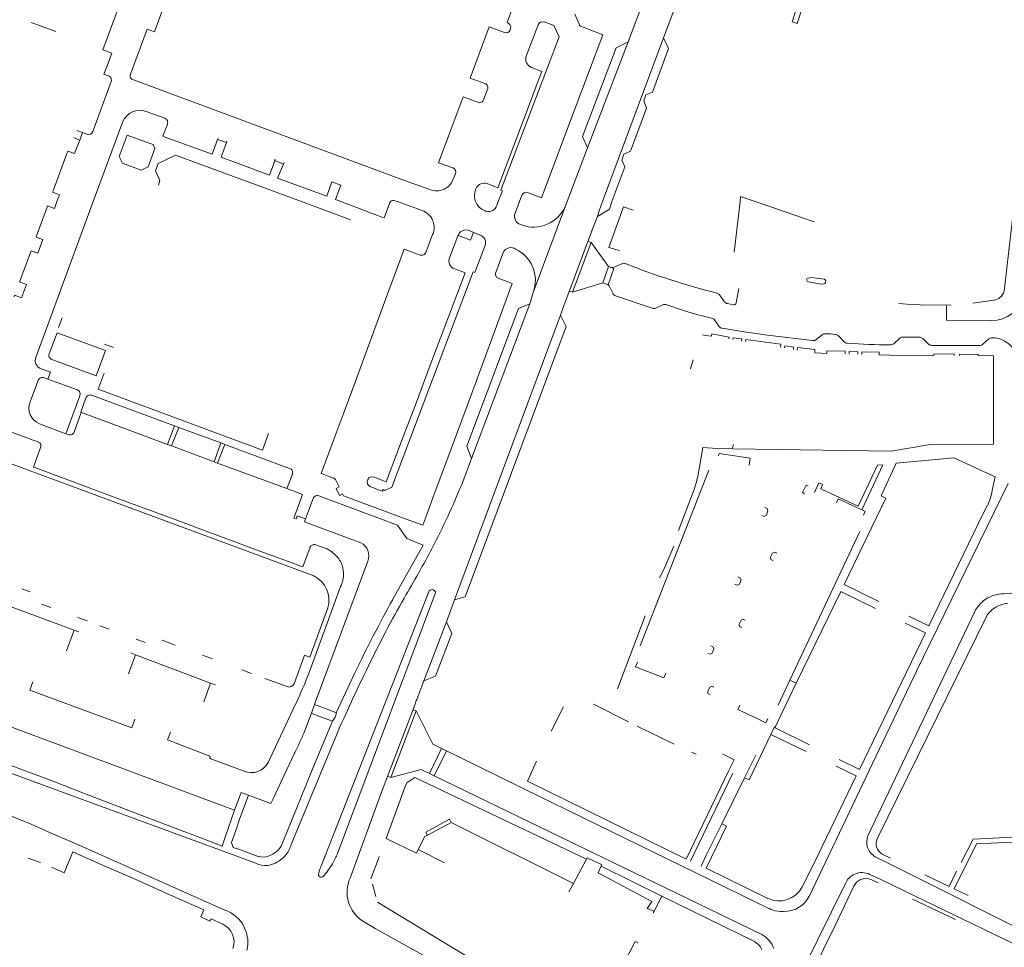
# Model space of a CAD drawing. Extents: x 145000 to 155000, y 457500 to 470000.
# Tile 186 of 196: x 154542 to 154765, y 461831 to 462041. Entities that reach past the tile are written whole.
import ezdxf

# ---------------------------------------------------------------- set-up
doc = ezdxf.new("R2010")
doc.units = 0
doc.header["$LTSCALE"] = 0.2
doc.header["$MEASUREMENT"] = 0
doc.layers.add('kant verharding', color=252, linetype='Continuous', lineweight=0)

msp = doc.modelspace()

# ---------------------------------------------------------------- linework, layer by layer
at = {"layer": 'kant verharding', "lineweight": 0}
for p, q in [((154582.22, 462064.66), (154572.62, 462038.73)), ((154698.43, 462064.69), (154687.95, 462037.13)), ((154679.95, 462036.26), (154689.54, 462061.97)), ((154667.89, 462042.52), (154668.84, 462040.21)), ((154544.57, 462040.58), (154550.21, 462038.53)), ((154653.2, 462038.92), (154653.28, 462039.28)), ((154656.83, 462033.01), (154659.57, 462040.07)), ((154669.32, 462039.71), (154669.99, 462039.45)), ((154679.95, 462036.26), (154670.71, 462012.16)), ((154687.95, 462037.13), (154674.12, 462000)), ((154567.76, 462027.59), (154629.22, 462004.81)), ((154558.53, 462015.87), (154562.7, 462027.22)), ((154647.18, 462023.08), (154648.05, 462025.44)), ((154570.63, 462020.46), (154574.89, 462018.89)), ((154558.67, 462000), (154565.36, 462018.14)), ((154555.59, 462013.96), (154554.28, 462014.45)), ((154554.91, 462016.13), (154556.23, 462015.65)), ((154555.59, 462013.96), (154556.23, 462015.65)), ((154556.23, 462015.65), (154557.24, 462015.27)), ((154586.84, 462014.08), (154586.96, 462014.41)), ((154586.84, 462014.08), (154588.86, 462013.39)), ((154571.14, 462013.34), (154572.21, 462012.95)), ((154588.97, 462013.68), (154588.86, 462013.39)), ((154666.12, 462000), (154670.71, 462012.16)), ((154549.56, 462002.42), (154552.68, 462010.89)), ((154552.68, 462010.89), (154552.8, 462011.22)), ((154599.57, 462008.63), (154599.93, 462009.61)), ((154601.96, 462008.86), (154601.82, 462008.52)), ((154640.79, 462006.31), (154640.2, 462004.94)), ((154629.22, 462004.81), (154630.29, 462004.42)), ((154630.29, 462004.42), (154634.94, 462002.73)), ((154638.18, 462002.81), (154638.28, 462002.85)), ((154645.42, 462002.89), (154645.47, 462003.04)), ((154655.82, 462001.44), (154655.29, 462000)), ((154545.64, 461964.68), (154558.67, 462000)), ((154545.82, 461992.24), (154548.19, 461998.73)), ((154605.88, 462000), (154617, 461995.9)), ((154614.82, 462000), (154624.3, 461996.42)), ((154626.05, 462000), (154625.95, 461999.88)), ((154627.09, 462000.2), (154627.5, 462000.05)), ((154627.5, 462000.05), (154627.64, 462000)), ((154627.64, 462000), (154628.48, 461999.69)), ((154628.48, 461999.69), (154633.23, 461997.95)), ((154650.5, 462000), (154650.18, 461999.15)), ((154655.29, 462000), (154654.3, 461997.35)), ((154665.75, 461999.01), (154658.41, 461979.42)), ((154665.75, 461999.01), (154666.12, 462000)), ((154705.31, 462000), (154704, 461988.57)), ((154722.09, 461995.38), (154708.75, 462000)), ((154765.22, 461979.67), (154767.48, 461999.36)), ((154647.54, 461997.89), (154647.06, 461998.1)), ((154647.75, 461997.79), (154647.54, 461997.89)), ((154672.98, 461996.6), (154671.79, 461993.57)), ((154655.52, 461994.79), (154655.75, 461994.71)), ((154634.05, 461988.49), (154635.61, 461992.54)), ((154641.36, 461992.27), (154639.45, 461987.29)), ((154644.88, 461993.03), (154643.86, 461993.43)), ((154646.22, 461992.5), (154644.88, 461993.03)), ((154671.7, 461993.34), (154665.6, 461977)), ((154671.79, 461993.57), (154671.7, 461993.34)), ((154654.09, 461989.45), (154654.32, 461989.28)), ((154671.53, 461990.73), (154675.51, 461985.26)), ((154542.08, 461982.19), (154544.47, 461988.61)), ((154633.06, 461987.84), (154632.82, 461987.87)), ((154649.92, 461983.94), (154651.52, 461988.25)), ((154676.73, 461985.15), (154678.48, 461985.92)), ((154649.95, 461983.18), (154649.98, 461983.09)), ((154667.31, 461979.46), (154674.24, 461981.55)), ((154675.72, 461980.72), (154676.47, 461979.21)), ((154658.4, 461979.39), (154657.62, 461976.83)), ((154658.41, 461979.42), (154658.4, 461979.39)), ((154677.11, 461978.64), (154685.4, 461975.82)), ((154701.78, 461977.31), (154700.66, 461978.86)), ((154705.04, 461980.28), (154704.44, 461977.03)), ((154657.62, 461976.83), (154644.45, 461941.76)), ((154665.47, 461976.67), (154664.57, 461974.22)), ((154665.6, 461977), (154665.47, 461976.67)), ((154665.6, 461977), (154665.47, 461976.67)), ((154687.8, 461976.6), (154686.23, 461975.86)), ((154688.51, 461976.68), (154692.3, 461975.41)), ((154703.86, 461976.63), (154702.48, 461976.87)), ((154741.3, 461976.9), (154743.17, 461976.78)), ((154752.15, 461976.54), (154752.14, 461973.16)), ((154762.85, 461977.65), (154758.09, 461977)), ((154664.57, 461974.22), (154640.59, 461909.69)), ((154694.43, 461974.73), (154692.3, 461975.41)), ((154697.06, 461974.01), (154698.82, 461973.61)), ((154551.62, 461973.67), (154550.79, 461971.45)), ((154699.49, 461973.17), (154700.49, 461971.75)), ((154752.14, 461973.16), (154762.35, 461973.06)), ((154723.96, 461969.82), (154722.58, 461968.72)), ((154727.15, 461969.85), (154726.98, 461969.85)), ((154727.71, 461969.53), (154728.87, 461968.27)), ((154742.14, 461969.28), (154746.18, 461969.24)), ((154561.22, 461967.7), (154563.27, 461966.92)), ((154741.48, 461968.99), (154740.17, 461967.79)), ((154746.73, 461968.96), (154748.05, 461967.72)), ((154748.83, 461967.41), (154759.66, 461967.38)), ((154761.74, 461968.86), (154760.4, 461967.65)), ((154762.47, 461969.14), (154762.29, 461969.15)), ((154724.99, 461965.57), (154722.25, 461965.72)), ((154694.09, 461962.11), (154694.71, 461964.12)), ((154544.33, 461954.62), (154545.78, 461958.46)), ((154545.78, 461958.46), (154546.17, 461959.49)), ((154547.45, 461960.1), (154548.37, 461959.75)), ((154548.37, 461959.75), (154555.05, 461957.3)), ((154555.58, 461955.98), (154552.41, 461947.39)), ((154577.1, 461949.15), (154558.28, 461956.09)), ((154555.94, 461952.19), (154554.32, 461947.73)), ((154556.2, 461952.09), (154555.94, 461952.19)), ((154575.48, 461944.95), (154556.2, 461952.09)), ((154762.76, 461946.17), (154762.78, 461951.58)), ((154552.41, 461947.39), (154546.46, 461949.64)), ((154553, 461947.17), (154552.41, 461947.39)), ((154575.48, 461944.95), (154577.1, 461949.15)), ((154578.04, 461948.8), (154576.43, 461944.6)), ((154578.04, 461948.8), (154577.1, 461949.15)), ((154587.58, 461945.28), (154578.04, 461948.8)), ((154546.15, 461945.51), (154545.04, 461945.92)), ((154546.8, 461944.77), (154546.76, 461944.9)), ((154576.43, 461944.6), (154575.48, 461944.95)), ((154587.58, 461945.28), (154586.05, 461941.04)), ((154586.85, 461940.74), (154588.51, 461944.94)), ((154588.51, 461944.94), (154587.58, 461945.28)), ((154603.18, 461939.53), (154588.51, 461944.94)), ((154586.05, 461941.04), (154576.43, 461944.6)), ((154695.72, 461937.68), (154696.88, 461944.26)), ((154696.88, 461944.26), (154700.16, 461944.04)), ((154700.16, 461944.04), (154703.64, 461943.98)), ((154703.64, 461943.98), (154739.62, 461943.45)), ((154540.25, 461940.49), (154608.65, 461915.15)), ((154586.85, 461940.74), (154586.05, 461941.04)), ((154602.57, 461934.93), (154586.85, 461940.74)), ((154644.45, 461941.76), (154642.2, 461935.86)), ((154737.68, 461940.35), (154732.94, 461930.13)), ((154740.73, 461940.68), (154753.8, 461941.91)), ((154763.13, 461937.57), (154753.8, 461941.91)), ((154558.36, 461934.9), (154545.38, 461939.71)), ((154602.57, 461934.93), (154603.8, 461938.21)), ((154682.64, 461899.31), (154698.27, 461939.15)), ((154762.52, 461934.5), (154763.13, 461937.57)), ((154564.86, 461932.49), (154558.36, 461934.9)), ((154691.4, 461925.41), (154694.75, 461934.34)), ((154577.81, 461927.7), (154564.86, 461932.49)), ((154606.8, 461928.05), (154608.53, 461932.72)), ((154584.27, 461925.3), (154577.81, 461927.7)), ((154597.27, 461920.49), (154584.27, 461925.3)), ((154716.62, 461891.53), (154732.45, 461925.18)), ((154603.75, 461918.08), (154597.27, 461920.49)), ((154610.98, 461921.49), (154609.12, 461922.18)), ((154626.56, 461909.84), (154633.46, 461922.13)), ((154689.73, 461920.48), (154688.05, 461916.61)), ((154690.33, 461921.88), (154689.73, 461920.48)), ((154605.9, 461917.29), (154603.75, 461918.08)), ((154608.99, 461886.42), (154620.9, 461918.51)), ((154688.05, 461916.61), (154687.04, 461914.68)), ((154542.49, 461912.2), (154544.33, 461911.51)), ((154614.74, 461912.73), (154607.81, 461893.89)), ((154610.41, 461849.55), (154634.84, 461911.74)), ((154636.29, 461911.29), (154614.06, 461852.25)), ((154718.05, 461890.82), (154728.19, 461911.59)), ((154728.19, 461911.59), (154736.02, 461907.76)), ((154728.94, 461913.17), (154736.79, 461909.34)), ((154780.99, 461911.84), (154765.24, 461911.12)), ((154554.31, 461902.84), (154537.33, 461909.13)), ((154640.59, 461909.69), (154638.73, 461904.74)), ((154546.94, 461908.74), (154549.02, 461907.97)), ((154758.53, 461907.09), (154734.33, 461856.23)), ((154555.15, 461905.68), (154557.26, 461904.93)), ((154638.73, 461904.74), (154633.63, 461891.35)), ((154683.81, 461906.13), (154677.51, 461889.52)), ((154736.58, 461855.83), (154761.17, 461905.95)), ((154743.56, 461906.03), (154748.12, 461903.8)), ((154554.31, 461902.84), (154552.57, 461898.17)), ((154555.42, 461902.43), (154554.31, 461902.84)), ((154560.18, 461903.85), (154562.3, 461903.05)), ((154742.79, 461904.46), (154747.36, 461902.22)), ((154568.38, 461900.8), (154570.46, 461900.03)), ((154574.26, 461900.57), (154577.2, 461899.47)), ((154732.38, 461871.28), (154747.36, 461902.22)), ((154568.27, 461897.28), (154566.66, 461892.93)), ((154568.27, 461897.28), (154567.14, 461897.71)), ((154585.28, 461890.84), (154568.27, 461897.28)), ((154583.46, 461897.15), (154585.72, 461896.31)), ((154592.32, 461893.87), (154594.57, 461893.03)), ((154602.6, 461890.07), (154597.58, 461891.92)), ((154633.63, 461891.35), (154632.03, 461887.11)), ((154713.94, 461885.84), (154716.62, 461891.53)), ((154718.05, 461890.82), (154716.62, 461891.53)), ((154585.28, 461890.84), (154583.7, 461886.63)), ((154586.39, 461890.42), (154585.28, 461890.84)), ((154713.31, 461880.85), (154718.05, 461890.82)), ((154522.04, 461887.53), (154590.06, 461862.27)), ((154605.09, 461887.3), (154603.88, 461884.76)), ((154603.88, 461884.76), (154598.3, 461872.82)), ((154608.13, 461884.02), (154608.83, 461885.98)), ((154608.99, 461886.42), (154608.83, 461885.98)), ((154610.49, 461885.36), (154608.83, 461885.98)), ((154613.78, 461884.12), (154610.49, 461885.36)), ((154631.64, 461886.1), (154624.05, 461866.11)), ((154665.27, 461885.44), (154662.51, 461879.97)), ((154680.06, 461882.07), (154672.07, 461886.04)), ((154705.25, 461885.86), (154704.85, 461884.86)), ((154704.85, 461884.86), (154709.38, 461882.71)), ((154608.13, 461884.02), (154607.26, 461881.66)), ((154612.88, 461882.23), (154608.82, 461872.49)), ((154612.88, 461882.23), (154609.83, 461883.35)), ((154709.38, 461882.71), (154711.17, 461881.86)), ((154711.17, 461881.86), (154711.61, 461882.83)), ((154607.26, 461881.66), (154606.47, 461879.62)), ((154690.41, 461876.97), (154682.01, 461881.11)), ((154712.29, 461879.23), (154713.11, 461880.94)), ((154713.11, 461880.94), (154713.31, 461880.85)), ((154613.56, 461878.55), (154603.57, 461854.27)), ((154712.29, 461879.23), (154720.34, 461875.34)), ((154585.35, 461873.69), (154592.85, 461870.88)), ((154604.21, 461874.84), (154599.36, 461864.45)), ((154638.75, 461875.47), (154650.05, 461869.95)), ((154694.31, 461875.17), (154695.35, 461874.73)), ((154706.35, 461869.39), (154708.89, 461874.53)), ((154727.83, 461873.56), (154732.38, 461871.28)), ((154601.67, 461854.81), (154608.82, 461872.49)), ((154659.2, 461873.18), (154657.13, 461868.62)), ((154727.11, 461872.03), (154731.67, 461869.81)), ((154635.99, 461869.82), (154710.27, 461833.87)), ((154650.05, 461869.95), (154656.3, 461866.9)), ((154693.12, 461850.96), (154702.73, 461870.86)), ((154703.67, 461870.42), (154694.08, 461850.48)), ((154701.18, 461858.93), (154706.35, 461869.39)), ((154722.03, 461849.9), (154731.67, 461869.81)), ((154629.41, 461867.37), (154625.36, 461856.48)), ((154629.76, 461868.22), (154629.41, 461867.37)), ((154656.3, 461866.9), (154711.83, 461839.78)), ((154657.13, 461868.62), (154693.12, 461850.96)), ((154593.88, 461865.42), (154591.78, 461859.75)), ((154616.91, 461846.65), (154623.81, 461865.48)), ((154624.05, 461866.11), (154623.81, 461865.48)), ((154590.06, 461862.27), (154590.69, 461862.04)), ((154588.62, 461856.16), (154590.69, 461862.04)), ((154591.78, 461859.75), (154591.27, 461858.28)), ((154639.79, 461859.28), (154634.46, 461856.39)), ((154639.79, 461859.28), (154667.53, 461845.45)), ((154625.36, 461856.48), (154625.06, 461855.64)), ((154634.09, 461857.07), (154634.46, 461856.39)), ((154546.71, 461850.15), (154543.91, 461851.12)), ((154552.09, 461847.85), (154554, 461852.61)), ((154592.06, 461853.02), (154595.44, 461851.77)), ((154623.51, 461851.54), (154623.26, 461850.84)), ((154632.35, 461853.11), (154638.34, 461850.1)), ((154670.49, 461850.95), (154667.53, 461845.45)), ((154735.97, 461851.48), (154738.89, 461850.02)), ((154737.69, 461851.97), (154739.45, 461851.14)), ((154552.09, 461847.85), (154549.22, 461849.11)), ((154623.26, 461850.84), (154621.6, 461846.45)), ((154687.55, 461842.56), (154673.84, 461849.32)), ((154697.61, 461848.89), (154711.64, 461842.05)), ((154719.41, 461844.68), (154722.03, 461849.9)), ((154738.89, 461850.02), (154746.61, 461846.16)), ((154609.96, 461848.37), (154609.71, 461847.51)), ((154734.77, 461847.49), (154737.08, 461846.37)), ((154747.22, 461847.4), (154752.73, 461844.75)), ((154752.73, 461844.75), (154754.41, 461848.19)), ((154622.01, 461845.29), (154622.77, 461842.44)), ((154667.53, 461845.45), (154666.5, 461843.55)), ((154729.27, 461845.54), (154706.35, 461799)), ((154736.67, 461845.53), (154735.07, 461846.29)), ((154737.08, 461846.37), (154744.85, 461842.62)), ((154746.61, 461846.16), (154766.96, 461835.98)), ((154685.81, 461839.14), (154687.55, 461842.56)), ((154708.42, 461832.32), (154687.55, 461842.56)), ((154753.85, 461844.21), (154757.06, 461842.67)), ((154754.16, 461837.28), (154744.46, 461841.84)), ((154685.63, 461838.79), (154685.81, 461839.14))]:
    msp.add_line(p, q, dxfattribs=at)
at = {"layer": 'kant verharding', "lineweight": 0, "flags": 128}
for points in [[(154561.8, 462030.82), (154562.85, 462033.69), (154560.86, 462034.43), (154573.36, 462068.28), (154582.33, 462064.96), (154582.22, 462064.66)], [(154720.32, 462050.65), (154717.15, 462040.76), (154718.3, 462040.41), (154720.04, 462045.81)], [(154652.64, 462040.52), (154652.48, 462040.6), (154655.79, 462049.5)], [(154660.89, 462040.72), (154663.08, 462039.93), (154664.29, 462037.35), (154651.07, 462002.59), (154651.42, 462002.44), (154650.5, 462000)], [(154572.62, 462038.73), (154572.53, 462038.49), (154570.85, 462039.07), (154567.07, 462028.87)], [(154647.48, 462026.75), (154644.13, 462028.01), (154648.43, 462039.61), (154651.88, 462038.32)], [(154669.99, 462039.45), (154674.19, 462037.82), (154667.68, 462020.56), (154660.3, 462000.88), (154657.1, 462002.06)], [(154670.71, 462012.16), (154669.61, 462014.75), (154677.26, 462034.85), (154679.95, 462036.26)], [(154687.95, 462037.13), (154689.1, 462034.73), (154685.43, 462024.83), (154683.98, 462024.18), (154683.48, 462022.88), (154684.09, 462021.18), (154680.51, 462011.43), (154678.96, 462010.72), (154678.52, 462009.42), (154679.17, 462007.88), (154676.24, 462000)], [(154562.12, 462028.49), (154561.08, 462028.88), (154561.8, 462030.82)], [(154647.95, 462004.11), (154650.37, 462003.16), (154657.34, 462021.52), (154659.29, 462026.8), (154660.4, 462029.49), (154658, 462030.42)], [(154640.22, 462007.63), (154636.97, 462008.79), (154642.56, 462023.79), (154645.88, 462022.51)], [(154575.47, 462017.58), (154574.42, 462014.8), (154574.7, 462014.7)], [(154552.8, 462011.22), (154552.89, 462011.46), (154554.43, 462010.88), (154555.59, 462013.96)], [(154572.21, 462012.95), (154572.6, 462012.01), (154571.08, 462007.91), (154569.51, 462007.14), (154565.26, 462008.69), (154564.54, 462010.2), (154566.35, 462015.09), (154571.14, 462013.34)], [(154574.7, 462014.7), (154585.64, 462010.77), (154586.84, 462014.08)], [(154588.86, 462013.39), (154587.65, 462010.07), (154598.6, 462006.03), (154599.57, 462008.63)], [(154573.48, 462003.75), (154573.75, 462004.8), (154572.79, 462006.95), (154573.36, 462008.66), (154577.33, 462010.54), (154605.88, 462000)], [(154599.57, 462008.63), (154599.82, 462009.3), (154601.82, 462008.52)], [(154601.82, 462008.52), (154600.46, 462005.33), (154611.59, 462001.2), (154612.76, 462004.48), (154614.79, 462003.71), (154613.58, 462000.47), (154614.82, 462000)], [(154550.41, 462000), (154550.99, 462001.56), (154549.45, 462002.13), (154549.56, 462002.42)], [(154708.75, 462000), (154705.45, 462001.14), (154705.31, 462000)], [(154548.19, 461998.73), (154548.3, 461999.04), (154549.84, 461998.47), (154550.41, 462000)], [(154624.3, 461996.42), (154624.63, 461996.3), (154625.8, 461999.61)], [(154676.24, 462000), (154675.73, 461998.29), (154672.98, 461996.6)], [(154674.12, 462000), (154673.35, 461997.92), (154672.98, 461996.6)], [(154681.07, 461998.08), (154678.86, 461998.85), (154675.57, 461989.6), (154678.01, 461988.9)], [(154544.47, 461988.61), (154544.57, 461988.87), (154546.1, 461988.3), (154547.25, 461991.39), (154545.72, 461991.97), (154545.82, 461992.24)], [(154644.88, 461993.03), (154644.21, 461991.27), (154641.48, 461992.3), (154641.36, 461992.27)], [(154644.81, 461984.07), (154645.18, 461983.93), (154647.45, 461989.89)], [(154670.83, 461991), (154671.53, 461990.73), (154667.31, 461979.46), (154666.6, 461979.69)], [(154632.82, 461987.87), (154629.13, 461989.23), (154624.72, 461977.18), (154617.51, 461957.61), (154615.52, 461952.37), (154613.09, 461945.67), (154610.37, 461938.36), (154613.13, 461937.34)], [(154675.43, 461981.15), (154676.69, 461984.86), (154675.51, 461985.26), (154674.24, 461981.55), (154675.43, 461981.15)], [(154675.95, 461985.11), (154675.96, 461985.1), (154675.98, 461985.1)], [(154640.61, 461984.73), (154642.99, 461983.83), (154634.62, 461961.75), (154631.94, 461954.56), (154628.53, 461945.7), (154625.08, 461936.48), (154622.22, 461937.57)], [(154624.36, 461934.7), (154624.79, 461934.54), (154626.37, 461935.25), (154644.81, 461984.07)], [(154720.84, 461981.78), (154720.55, 461981.96), (154720.4, 461982.26), (154720.56, 461982.6), (154721.44, 461982.77), (154724.48, 461982.41), (154724.77, 461982.13), (154724.73, 461981.69), (154724.55, 461981.45), (154724.05, 461981.32), (154723.29, 461981.36), (154720.84, 461981.78)], [(154540.69, 461978.45), (154540.81, 461978.78), (154542.37, 461978.16), (154543.49, 461981.24), (154541.94, 461981.83), (154542.08, 461982.19)], [(154629.58, 461928.04), (154633.37, 461926.64), (154634.31, 461929.04), (154635.97, 461933.68), (154639.06, 461941.94), (154644.41, 461956.37), (154646.83, 461962.92), (154653.68, 461981.45), (154650.49, 461982.62)], [(154675.1, 461981.26), (154675.09, 461981.26), (154675.09, 461981.26)], [(154658.4, 461979.39), (154658.4, 461979.41), (154658.41, 461979.42)], [(154657.62, 461976.83), (154655.12, 461975.78), (154643.36, 461944.56), (154644.45, 461941.76)], [(154753.2, 461976.54), (154746.19, 461976.58), (154743.17, 461976.78)], [(154664.57, 461974.22), (154665.87, 461971.72), (154642.99, 461910.38), (154640.59, 461909.69)], [(154266.84, 461970.96), (154271.13, 461969.33), (154288.26, 461962.47), (154348.57, 461938.19), (154379.55, 461925.52), (154424.82, 461907.34), (154503.21, 461875.6), (154544.6, 461858.87), (154549.08, 461856.83), (154554.95, 461854.3), (154588.47, 461839.39)], [(154548.64, 461965.51), (154550.45, 461970.29), (154561.41, 461966.26), (154559.3, 461960.52), (154549.3, 461964.22)], [(154696.81, 461969.79), (154697.4, 461969.64), (154698.86, 461969.49)], [(154702.79, 461968.86), (154702.87, 461969.29), (154698.95, 461970.05), (154698.86, 461969.49)], [(154701.23, 461971.28), (154706.29, 461970.46), (154711.53, 461969.74), (154721.76, 461968.5)], [(154703.68, 461968.71), (154703.74, 461969.15), (154705.72, 461968.86), (154705.65, 461968.4)], [(154706.55, 461968.25), (154706.61, 461968.73), (154714.59, 461967.7), (154714.5, 461966.97)], [(154715.4, 461966.83), (154715.45, 461967.28), (154717.48, 461967.04), (154717.42, 461966.5)], [(154718.29, 461966.36), (154718.35, 461966.93), (154722.31, 461966.47), (154722.25, 461965.72)], [(154724.99, 461965.57), (154725.01, 461966.17), (154729.17, 461966.06), (154729.13, 461965.46)], [(154730.04, 461965.44), (154730.07, 461966.04), (154732.05, 461965.98), (154732.02, 461965.39)], [(154732.9, 461965.36), (154732.91, 461965.96), (154736.86, 461965.86), (154736.84, 461965.26)], [(154736.84, 461965.26), (154739.23, 461965.2), (154749.29, 461965.1)], [(154753.87, 461965.09), (154753.87, 461965.46), (154749.29, 461965.45), (154749.29, 461965.1)], [(154755.05, 461965.09), (154755.06, 461965.45), (154759.29, 461965.34), (154759.29, 461965.09)], [(154762.78, 461951.58), (154762.78, 461965.03), (154759.29, 461965.09)], [(154548.37, 461959.75), (154548.93, 461961.32), (154546.88, 461962.08)], [(154598.39, 461947.4), (154597.02, 461943.69), (154559.78, 461957.46), (154561.14, 461961.12)], [(154556.99, 461955.52), (154555.83, 461952.23), (154555.94, 461952.19)], [(154545.04, 461945.92), (154542.15, 461946.98), (154530.38, 461951.35)], [(154703.64, 461943.98), (154703.74, 461944.85), (154703.84, 461945)], [(154739.62, 461943.45), (154748.03, 461944.87), (154762.79, 461945.01), (154762.76, 461946.17)], [(154545.38, 461939.71), (154545.11, 461939.81), (154546.73, 461944.25)], [(154700.35, 461942.34), (154700.59, 461942.93), (154707.62, 461941.83), (154707.4, 461940.22)], [(154722.19, 461934.07), (154723.15, 461936.27), (154724.05, 461935.89), (154723.63, 461934.9), (154732.11, 461930.95), (154736.48, 461940.25), (154737.68, 461940.35)], [(154728.94, 461913.17), (154738.37, 461932.77), (154737.28, 461933.29), (154740.73, 461940.68)], [(154613.67, 461936.87), (154614.4, 461935.31), (154613.75, 461934.98), (154614.5, 461933.41), (154615.18, 461933.72), (154615.39, 461933.29), (154629.58, 461928.04)], [(154620.91, 461937.04), (154620.76, 461936.7), (154620.82, 461935.91), (154621.39, 461935.41), (154624.2, 461934.35), (154624.36, 461934.7)], [(154720.97, 461842.5), (154745.3, 461893.55), (154766.15, 461936.13)], [(154604.28, 461928.59), (154606.13, 461933.61), (154602.57, 461934.93)], [(154720.78, 461935.5), (154720.32, 461935.71), (154719.46, 461934.02), (154719.97, 461933.78)], [(154609.8, 461933.29), (154627.68, 461926.64), (154629.77, 461923.63), (154633.46, 461922.13)], [(154732.94, 461930.13), (154727.59, 461932.63), (154727.17, 461931.72)], [(154710.97, 461930.62), (154711.45, 461930.41), (154711.6, 461929.92), (154711.28, 461928.95), (154710.81, 461928.64), (154710.28, 461928.86)], [(154733.3, 461928.9), (154733.7, 461929.77), (154732.94, 461930.13)], [(154748.12, 461903.8), (154760.55, 461929.47), (154761.46, 461931.21)], [(154606.8, 461928.05), (154604.91, 461928.76), (154604.65, 461928.08), (154604.16, 461928.26), (154604.28, 461928.59)], [(154619.33, 461922.65), (154606.54, 461927.37), (154606.8, 461928.05)], [(154607.81, 461921.64), (154606.19, 461917.18), (154605.9, 461917.29)], [(154713.64, 461920.32), (154713.18, 461920.54), (154712.71, 461920.28), (154712.22, 461919.37), (154712.33, 461918.83), (154712.83, 461918.59)], [(154704.82, 461914.94), (154705.28, 461914.76), (154705.56, 461914.29), (154705.21, 461913.31), (154704.72, 461913.07), (154704.16, 461913.27)], [(154439.53, 461910.51), (154442.94, 461909.3), (154483.48, 461892.82), (154515.11, 461880.05), (154530, 461874.09), (154595.54, 461849.99)], [(154611.85, 461907.92), (154607.73, 461896.72), (154606.59, 461897.15), (154604.21, 461890.68)], [(154638.73, 461904.74), (154639.93, 461902.09), (154636.28, 461892.45), (154633.63, 461891.35)], [(154706.51, 461905.15), (154706.02, 461905.33), (154705.59, 461905.09), (154705.12, 461904.21), (154705.22, 461903.64), (154705.7, 461903.42)], [(154698.69, 461899.32), (154699.17, 461899.13), (154699.39, 461898.63), (154699.01, 461897.65), (154698.52, 461897.39), (154698.01, 461897.59)], [(154688.47, 461893.07), (154688.04, 461892.05), (154681.65, 461894.54), (154682.06, 461895.57)], [(154568.1, 461882.67), (154567.38, 461880.7), (154544.29, 461889.25), (154544.99, 461891.12)], [(154699.35, 461889.92), (154698.9, 461890.12), (154698.45, 461889.91), (154697.98, 461888.96), (154698.05, 461888.51), (154698.54, 461888.19)], [(154625.43, 461869.75), (154626.14, 461869.48), (154631.86, 461884.54), (154631.15, 461884.81)], [(154637.63, 461876.02), (154635.65, 461876.99), (154631.86, 461884.54)], [(154609.83, 461883.35), (154608.23, 461883.94), (154608.13, 461884.02)], [(154517.91, 461881), (154524.33, 461878.37), (154529.77, 461876.13), (154542.64, 461871.19), (154548.33, 461869.05), (154557.07, 461865.68), (154570.65, 461860.47), (154585.04, 461854.98), (154587.86, 461853.88), (154588.62, 461856.16)], [(154713.31, 461880.85), (154713.25, 461880.69), (154721.07, 461876.85)], [(154585.11, 461874.25), (154575.46, 461877.95), (154576.15, 461879.73)], [(154706.35, 461869.39), (154707.37, 461868.92), (154712.29, 461879.23)], [(154637.63, 461876.02), (154634.87, 461870.37), (154635.99, 461869.82), (154638.75, 461875.47), (154637.63, 461876.02)], [(154702.73, 461870.86), (154703.99, 461873.47), (154701.33, 461874.82)], [(154626.14, 461869.48), (154632.98, 461871.29), (154634.87, 461870.37)], [(154670.49, 461850.95), (154631.57, 461869.47), (154629.76, 461868.22)], [(154593.88, 461865.42), (154592.17, 461866.06), (154590.69, 461862.04)], [(154599.36, 461864.45), (154598.94, 461863.53), (154593.88, 461865.42)], [(154634.09, 461857.07), (154639.43, 461859.97), (154639.79, 461859.28)], [(154591.27, 461858.28), (154589.98, 461854.73), (154590.36, 461853.61), (154592.06, 461853.02)], [(154696.49, 461849.31), (154697.67, 461851.83), (154701.18, 461858.93)], [(154697.61, 461848.89), (154702.27, 461858.43), (154701.18, 461858.93)], [(154625.06, 461855.64), (154631.95, 461852.31), (154632.35, 461853.11)], [(154632.35, 461853.11), (154633.84, 461856.06), (154634.46, 461856.39)], [(154755.48, 461850.17), (154758.17, 461855.45), (154768.59, 461855.97), (154768.65, 461854.88), (154758.97, 461854.44), (154753.85, 461844.21)], [(154588.01, 461836.17), (154585.36, 461837.42), (154585.1, 461836.9), (154583.03, 461837.84), (154583.75, 461839.47), (154576.69, 461842.57), (154567.45, 461846.68), (154561.31, 461849.38), (154554, 461852.61)], [(154673.84, 461849.32), (154673.94, 461849.69), (154670.69, 461851.25), (154670.49, 461850.95)], [(154673.84, 461849.32), (154673.17, 461847.82), (154685.33, 461841.37), (154684.27, 461839.77), (154685.81, 461839.14)], [(154744.85, 461842.62), (154773.7, 461828.71), (154780.65, 461828.6), (154811.21, 461848.45)], [(154731.12, 461844.79), (154726.87, 461835.9), (154708.2, 461798.05), (154709.61, 461794.66), (154741.32, 461782.75)], [(154623.14, 461841.18), (154655.51, 461821.55), (154671.73, 461813.24)], [(154715.07, 461839.06), (154716.05, 461839.12), (154717.02, 461839.31), (154717.95, 461839.63), (154718.82, 461840.11)], [(154592.9, 461835.51), (154593.4, 461834.25), (154593.67, 461832.92)], [(154692.95, 461797.81), (154655.73, 461816.83), (154650.53, 461819.64), (154622.6, 461835.2), (154619.55, 461837.01)], [(154682.18, 461832), (154681.55, 461832.3), (154671.73, 461813.24)]]:
    msp.add_lwpolyline(points, dxfattribs=at)
at = {"layer": 'kant verharding', "lineweight": 0}
for centre, radius, start, end in [((154660.56, 462039.72), 1.05, 71.8113, 160.937), ((154652.2, 462039.36), 1.09, 252.901, 336.1181), ((154652.34, 462039.58), 0.991, 342.2642, 72.2553), ((154669.54, 462040.4), 0.73, 195.3481, 252.2042), ((154658.8, 462032.34), 2.08, 161.1953, 247.5061), ((154561.83, 462027.59), 0.948, 336.69, 72.3532), ((154567.97, 462028.53), 0.964, 159.0935, 257.0654), ((154647.21, 462025.86), 0.938, 333.7333, 73.2734), ((154646.26, 462023.4), 0.968, 246.8339, 341.0172), ((154569.23, 462016.5), 4.2, 70.5461, 157.0251), ((154574.56, 462017.96), 0.983, 337.1264, 70.4078), ((154557.57, 462016.25), 1.03, 251.3702, 338.1913), ((154639.8, 462006.67), 1.05, 340.2544, 66.3734), ((154636.48, 462006.41), 3.99, 247.324, 295.3937), ((154636.5, 462006.41), 3.99, 296.5805, 338.2473), ((154648.64, 462001.43), 3.53, 155.5593, 186.202), ((154647.37, 462002.04), 2.15, 74.4414, 152.2458), ((154648.51, 462001.28), 3.4, 183.9075, 202.0657), ((154656.78, 462001.09), 1.02, 71.8052, 159.8813), ((154626.58, 461999.34), 0.829, 139.4247, 160.7613), ((154626.73, 461999.3), 0.976, 68.1927, 133.7464), ((154648.82, 462001.38), 3.72, 201.7662, 241.7255), ((154648.24, 461999.78), 2.04, 256.293, 341.9283), ((154658.48, 462002.13), 7.91, 249.7861, 336.748), ((154631.95, 461994.18), 3.99, 24.3296, 71.3532), ((154656.15, 461996.66), 1.97, 159.4794, 251.4091), ((154631.98, 461994.16), 3.97, 342.9832, 24.6826), ((154632.2, 461994.07), 3.73, 335.8941, 343.353), ((154643.15, 461991.69), 1.88, 67.794, 162.1166), ((154645.73, 461990.68), 1.89, 335.4731, 74.8973), ((154674.19, 461992.54), 2.61, 156.898, 162.1031), ((154653.37, 461987.66), 1.93, 67.9963, 162.0937), ((154633.11, 461988.83), 0.998, 267.3089, 339.8018), ((154641.16, 461986.53), 1.87, 155.9121, 203.7861), ((154651.09, 461982.16), 7.82, 339.452, 65.5615), ((154641.2, 461986.56), 1.92, 204.3089, 252.1861), ((154676.29, 461986.12), 1.07, 252.9569, 294.0626), ((154678.93, 461984.88), 1.13, 68.6915, 113.314), ((154741.1, 462142.32), 168.14, 248.4504, 255.8647), ((154650.87, 461983.59), 1.01, 159.7555, 204.0027), ((154651, 461983.67), 1.17, 209.7583, 244.4322), ((154674.75, 461980.23), 1.09, 26.9338, 71.181), ((154677.45, 461979.68), 1.09, 205.3084, 251.7795), ((154699.77, 461978.19), 1.11, 36.7066, 75.8705), ((154762.69, 461979.69), 6.64, 266.9967, 353.7453), ((154762.44, 461980.51), 2.9, 277.9388, 343.0326), ((154688.28, 461975.54), 1.17, 78.749, 114.2678), ((154702.45, 461977.75), 0.806, 213.0205, 243.4878), ((154702.8, 461978.2), 1.37, 238.786, 256.3943), ((154703.95, 461977.12), 0.5, 259.8872, 349.5237), ((154685.76, 461976.84), 1.08, 250.8529, 295.5687), ((154709.22, 462023.91), 51.36, 253.2657, 256.3052), ((154698.48, 461972.33), 1.32, 57.1051, 74.9983), ((154698.83, 461972.75), 0.787, 32.8115, 62.2556), ((154701.4, 461972.38), 1.11, 214.2486, 261.2174), ((154724.61, 461968.98), 1.06, 83.8097, 127.824), ((154725.34, 461963.52), 6.54, 75.4438, 95.3902), ((154726.92, 461968.79), 1.08, 43.0535, 78.0482), ((154742.28, 461968.1), 1.19, 96.5098, 131.9457), ((154721.91, 461969.55), 1.07, 261.9343, 308.9771), ((154729.69, 461968.99), 1.09, 221.5994, 266.6266), ((154741.58, 462141.37), 173.88, 266.0575, 269.287), ((154739.45, 461968.56), 1.05, 268.008, 313.0042), ((154745.93, 461968.07), 1.2, 47.7248, 77.5698), ((154748.83, 461968.53), 1.12, 226.5274, 270.1512), ((154759.68, 461968.46), 1.09, 268.9826, 311.8592), ((154762.48, 461968.04), 1.1, 90.6346, 131.8741), ((154762.34, 461963.05), 6.1, 34.6327, 88.7728), ((154549.55, 461965.16), 0.97, 158.7975, 254.8656), ((154547.48, 461963.96), 1.97, 158.8315, 252.3931), ((154547.1, 461959.18), 0.98, 69.5117, 161.621), ((154554.67, 461956.37), 1, 336.6499, 67.3567), ((154557.92, 461955.17), 0.99, 68.8462, 158.9043), ((154547.93, 461953.21), 3.86, 158.6226, 247.7358), ((154553.36, 461948.16), 1.05, 250.0707, 298.7672), ((154553.31, 461948.2), 1.11, 299.7296, 335.187), ((154545.9, 461944.65), 0.887, 16.3174, 74.0608), ((154545.91, 461944.62), 0.902, 335.8664, 10.0444), ((154602.84, 461938.56), 1.02, 339.5187, 70.4535), ((154612.89, 461936.53), 0.848, 23.5197, 73.5978), ((154621.86, 461936.57), 1.06, 70.3634, 153.7377), ((154477.09, 462003.54), 178.44, 332.6128, 337.7099), ((154673.46, 461942.34), 22.74, 339.401, 348.1839), ((154748.72, 461937.09), 14.04, 335.2229, 349.3836), ((154609.44, 461932.39), 0.968, 68.1926, 160.2666), ((154617.92, 461919.74), 3.23, 337.6423, 64.0942), ((154608.73, 461921.24), 1.01, 116.4972, 156.7759), ((154608.73, 461921.3), 0.959, 66.4651, 118.0667), ((154609.38, 461915.91), 5.81, 64.4232, 73.9942), ((154609.75, 461916.75), 4.88, 52.9978, 64.097), ((154607.66, 461913.95), 8.38, 42.0984, 53.0999), ((154409.4, 462041.72), 256.12, 329.085, 331.9955), ((154608.27, 461914.58), 7.5, 31.0812, 41.7014), ((154611.54, 461916.57), 3.68, 20.719, 30.8306), ((154609.24, 461915.69), 6.14, 10.4458, 20.7909), ((154607.89, 461915.48), 7.51, 1.7661, 10.1536), ((154609.15, 461915.55), 6.25, 352.3135, 1.4922), ((154605.97, 461909.64), 6.13, 343.6734, 64.0691), ((154609.17, 461915.5), 6.22, 333.5709, 343.213), ((154609.18, 461915.53), 6.22, 342.9364, 352.4633), ((154635.48, 461911.23), 0.819, 67.8891, 141.7639), ((154635.48, 461911.24), 0.807, 3.3217, 67.5051), ((154935.21, 461740.49), 352.05, 151.2478, 154.2988), ((154845.49, 461787.01), 248.93, 150.3568, 154.3507), ((154765.2, 461903.57), 7.54, 129.3876, 152.1635), ((154765.21, 461903.56), 7.56, 89.798, 129.454), ((154766.53, 461902.65), 6.3, 119.7308, 148.3139), ((154766.55, 461902.63), 6.32, 95.0065, 119.7923), ((154544.2, 461916.29), 67.44, 334.5464, 340.6023), ((154944.62, 461734.8), 360.92, 153.6911, 156.5298), ((155210.45, 461612.41), 655.63, 154.64436, 155.51673), ((154603.09, 461891.2), 1.24, 246.4988, 335.1185), ((154636.58, 461884.81), 5.1, 153.1798, 165.2584), ((154631.65, 461886.1), 0.0111, 133.7811, 195.7086), ((154610.72, 461884.42), 3.08, 314.5583, 354.3196), ((154540.57, 461907.89), 71.71, 334.6807, 336.7844), ((154542.88, 461906.67), 69.09, 332.5757, 334.7769), ((154585.51, 461874.08), 0.426, 156.9932, 248.3188), ((154594.53, 461874.79), 4.25, 246.7286, 332.3603), ((154627.92, 461864.28), 4.28, 154.6409, 163.7329), ((154737.76, 461854.78), 3.73, 157.0277, 198.6452), ((154738.91, 461854.42), 2.72, 148.8696, 194.7556), ((154597.42, 461856.14), 4.46, 301.2829, 319.6488), ((154597.37, 461856.16), 4.5, 319.8755, 342.5313), ((154597.22, 461856.09), 6.6, 318.4663, 343.993), ((154737.8, 461854.78), 3.76, 198.4676, 241.0468), ((154738.92, 461854.41), 2.72, 194.3413, 243.2402), ((154597.12, 461855.56), 4.15, 246.1066, 283.3715), ((154597.17, 461855.48), 4.05, 282.9046, 309.1103), ((154597.04, 461856.26), 6.86, 295.2719, 318.4096), ((154596.84, 461859.23), 18.58, 329.8499, 337.9215), ((154597.67, 461854.3), 4.81, 243.6967, 275.4914), ((154597.73, 461854.21), 4.72, 274.8726, 298.285), ((154623.14, 461844.09), 13.86, 156.7578, 161.9815), ((154597.17, 461859.16), 18.26, 317.8446, 329.5201), ((154610.35, 461847.47), 0.644, 176.3849, 232.3302), ((154610.37, 461847.47), 0.655, 231.2173, 300.9817), ((154624.06, 461843.43), 7.85, 155.7915, 196.8793), ((154733, 461843.77), 4.13, 113.9549, 154.5165), ((154732.99, 461843.79), 4.1, 64.2829, 113.9895), ((154733.87, 461843.51), 3.03, 66.6112, 113.2455), ((154714.2, 461847.29), 5.83, 243.9771, 333.4319), ((154733.86, 461843.51), 3.03, 113.1523, 154.856), ((154715.35, 461845.39), 6.32, 303.321, 332.8474), ((154624.11, 461843.45), 7.89, 196.9104, 234.7377), ((154714.92, 461845.69), 6.66, 242.4146, 251.7698), ((154586.03, 461832.12), 7.67, 26.2257, 71.4006), ((154714.89, 461846.19), 7.13, 253.2545, 271.4622), ((154586.28, 461832.22), 4.31, 339.0568, 66.3402), ((154707.15, 461828.5), 6.21, 20.4194, 59.8122), ((154586.87, 461832.12), 6.85, 343.9961, 6.7409), ((154706.59, 461828.65), 4.1, 26.366, 63.5721)]:
    msp.add_arc(centre, radius, start, end, dxfattribs=at)

doc.saveas('drawing.dxf')
